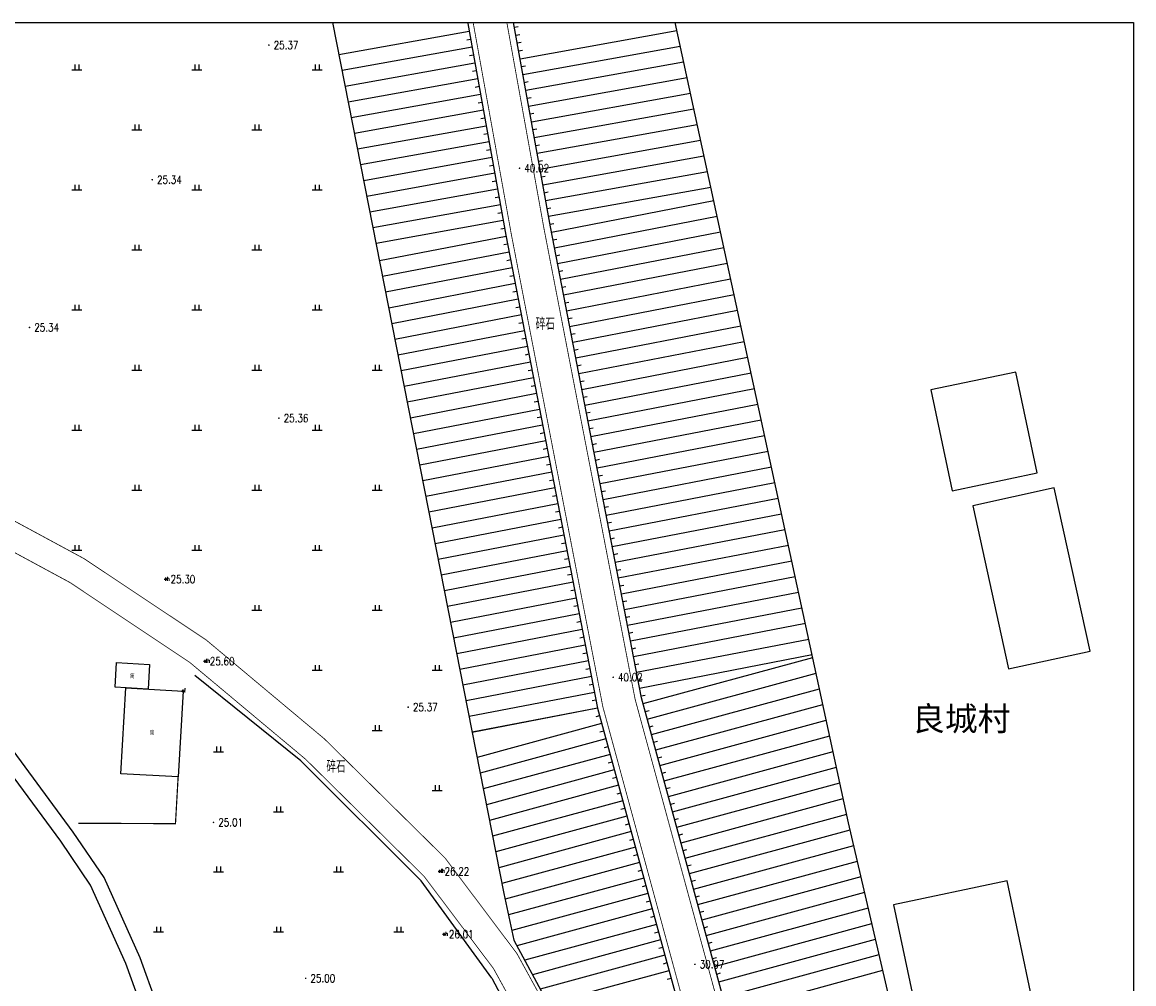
# Model space of a CAD drawing. Extents: x 475446 to 490894, y 3788879 to 3821323.
# Tile 8 of 75: x 475626 to 475765, y 3817761 to 3817881. Entities that reach past the tile are written whole.
import ezdxf
from ezdxf.enums import TextEntityAlignment as Align

# ---------------------------------------------------------------- set-up
doc = ezdxf.new("R2010")
doc.units = 0
doc.header["$LTSCALE"] = 0.5
doc.header["$PDMODE"] = 34
doc.header["$PDSIZE"] = 0.2
doc.linetypes.add('X3', pattern=[5, 4, -1])
doc.layers.get('0').update_dxf_attribs({"linetype": 'CONTINUOUS'})
for name, color, linetype in [('DLSS', 4, 'CONTINUOUS'), ('DMTZ', 3, 'CONTINUOUS'), ('GCD', 1, 'CONTINUOUS'), ('JMD', 6, 'CONTINUOUS'), ('SXSS', 5, 'CONTINUOUS'), ('ZBTZ', 3, 'CONTINUOUS'), ('zdh', 7, 'CONTINUOUS')]:
    doc.layers.add(name, color=color, linetype=linetype)
doc.styles.add('HZ', font='rs.shx', dxfattribs={"width": 0.8, "bigfont": 'hztxt.shx'})
doc.styles.add('细等线体', font='txt', dxfattribs={"width": 0.8})
doc.styles.add('黑体', font='simhei_0.ttf')
doc.linetypes.add('10421', pattern='A,2,[150,AAA.SHX,S=0.5,R=0,X=0,Y=0.5],1e-11', length=2)
doc.linetypes.add('1161', pattern='A,0,[149,AAA.SHX,S=0.15,R=0,X=0,Y=0],-1.6', length=1.6)
doc.linetypes.add('443', pattern='A,5,[169,AAA.SHX,S=0.83,R=0,X=0,Y=0],5', length=10)

# ---------------------------------------------------------------- blocks, each defined once
blk = doc.blocks.new('GC200')
at = {"linetype": 'Continuous', "const_width": 0.2, "flags": 128}
blk.add_lwpolyline([(-0.1, 0, 1), (0.1, 0, 1)], format="xyb", close=True, dxfattribs=at)
blk = doc.blocks.new('gc119')
for p, q in [((-1.25, 0), (1.25, 0)), ((-0.5, 1.3), (-0.5, 0)), ((0.5, 1.3), (0.5, 0))]:
    blk.add_line(p, q)

msp = doc.modelspace()

# ---------------------------------------------------------------- linework, layer by layer
at = {"linetype": 'Continuous'}
msp.add_lwpolyline([(475446.79, 3817880.56), (475765.2, 3817880.56), (475765.2, 3817559.99), (475446.79, 3817559.99)], close=True, dxfattribs=at)
at = {"layer": 'DLSS', "linetype": 'X3', "const_width": 0.1, "elevation": 26.1, "flags": 128}
for points in [[(475725.6, 3817697.95), (475713.99, 3817739.87), (475698.94, 3817795.11), (475687.5, 3817854.16), (475682.74, 3817880.56)], [(475527.59, 3817846.31), (475530.42, 3817845.14), (475534.39, 3817842.43), (475545.51, 3817834.2), (475554.31, 3817828.52), (475559.36, 3817826.1), (475562.7, 3817825.32), (475566.6, 3817824.89), (475605.02, 3817824.59), (475609.13, 3817824.28), (475615.45, 3817822.67), (475621.03, 3817820.7), (475634.17, 3817813.6), (475649.41, 3817803.45), (475664.16, 3817791.11), (475679.23, 3817776.23), (475688.21, 3817764.29), (475701.06, 3817740.87), (475716.02, 3817711.92), (475725.6, 3817697.95)]]:
    msp.add_lwpolyline(points, dxfattribs=at)
at = {"layer": 'DLSS', "linetype": 'Continuous', "const_width": 0.1, "elevation": 26.1, "flags": 128}
for points in [[(475765.2, 3817659.4), (475759.66, 3817661.03), (475755.81, 3817663.4), (475750.91, 3817669.18), (475745.14, 3817677.18), (475734.32, 3817692.73), (475729.59, 3817699.06), (475717.98, 3817740.96), (475702.97, 3817796.05), (475691.57, 3817854.92), (475686.95, 3817880.56)], [(475619.63, 3817817.53), (475632.39, 3817810.63), (475647.33, 3817800.67), (475661.83, 3817788.55), (475676.61, 3817773.94), (475685.29, 3817762.41), (475698, 3817739.25), (475713.04, 3817710.14), (475722.67, 3817696.11), (475727.47, 3817687.75), (475739.23, 3817655.46), (475747.76, 3817632.43), (475754.63, 3817616.96), (475765.2, 3817596.85)]]:
    msp.add_lwpolyline(points, dxfattribs=at)
at = {"layer": 'DMTZ', "linetype": 'Continuous'}
for p, q in [((475687.89, 3817879.99), (475688.38, 3817880.07)), ((475682.25, 3817879.45), (475665.98, 3817876.52)), ((475688.06, 3817879), (475688.56, 3817879.09)), ((475688.6, 3817876.05), (475708.17, 3817879.58)), ((475682.6, 3817877.48), (475666.36, 3817874.56)), ((475682.42, 3817878.47), (475681.93, 3817878.38)), ((475688.24, 3817878.02), (475688.73, 3817878.11)), ((475688.42, 3817877.03), (475688.91, 3817877.12)), ((475688.95, 3817874.08), (475708.6, 3817877.62)), ((475682.78, 3817876.5), (475682.29, 3817876.41)), ((475682.96, 3817875.51), (475666.75, 3817872.59)), ((475683.13, 3817874.53), (475682.64, 3817874.44)), ((475688.77, 3817875.06), (475689.27, 3817875.15)), ((475689.31, 3817872.11), (475709.02, 3817875.67)), ((475683.31, 3817873.55), (475667.14, 3817870.63)), ((475689.13, 3817873.1), (475689.62, 3817873.19)), ((475689.66, 3817870.14), (475709.45, 3817873.71)), ((475683.67, 3817871.58), (475667.52, 3817868.67)), ((475683.49, 3817872.56), (475683, 3817872.47)), ((475690.02, 3817868.18), (475709.87, 3817871.76)), ((475683.84, 3817870.59), (475683.35, 3817870.5)), ((475689.48, 3817871.13), (475689.97, 3817871.22)), ((475684.02, 3817869.61), (475667.91, 3817866.7)), ((475689.84, 3817869.16), (475690.33, 3817869.25)), ((475690.37, 3817866.21), (475710.29, 3817869.8)), ((475684.38, 3817867.64), (475668.3, 3817864.74)), ((475684.2, 3817868.63), (475683.71, 3817868.54)), ((475690.72, 3817864.24), (475710.72, 3817867.84)), ((475684.55, 3817866.66), (475684.06, 3817866.57)), ((475690.19, 3817867.19), (475690.68, 3817867.28)), ((475684.73, 3817865.67), (475668.68, 3817862.78)), ((475684.91, 3817864.69), (475684.42, 3817864.6)), ((475690.55, 3817865.22), (475691.04, 3817865.31)), ((475691.08, 3817862.27), (475711.14, 3817865.89)), ((475685.09, 3817863.7), (475669.07, 3817860.82)), ((475690.9, 3817863.26), (475691.39, 3817863.34)), ((475691.43, 3817860.3), (475711.57, 3817863.93)), ((475685.26, 3817862.72), (475684.77, 3817862.63)), ((475691.79, 3817858.33), (475711.99, 3817861.98)), ((475685.44, 3817861.74), (475669.45, 3817858.85)), ((475685.62, 3817860.75), (475685.13, 3817860.66)), ((475691.26, 3817861.29), (475691.75, 3817861.38)), ((475685.8, 3817859.77), (475669.84, 3817856.89)), ((475691.61, 3817859.32), (475692.1, 3817859.41)), ((475692.14, 3817856.37), (475712.42, 3817860.02)), ((475686.15, 3817857.8), (475670.23, 3817854.93)), ((475685.97, 3817858.78), (475685.48, 3817858.69)), ((475692.51, 3817854.4), (475712.78, 3817858.33)), ((475686.33, 3817856.82), (475685.84, 3817856.73)), ((475691.97, 3817857.35), (475692.46, 3817857.44)), ((475692.89, 3817852.44), (475713.21, 3817856.37)), ((475686.5, 3817855.83), (475670.61, 3817852.97)), ((475692.32, 3817855.38), (475692.81, 3817855.47)), ((475686.86, 3817853.86), (475671.04, 3817850.8)), ((475686.68, 3817854.85), (475686.19, 3817854.76)), ((475692.7, 3817853.42), (475693.19, 3817853.51)), ((475693.27, 3817850.47), (475713.63, 3817854.42)), ((475687.05, 3817852.88), (475686.56, 3817852.79)), ((475693.65, 3817848.51), (475714.05, 3817852.46)), ((475687.24, 3817851.9), (475671.42, 3817848.84)), ((475687.43, 3817850.92), (475686.94, 3817850.82)), ((475693.08, 3817851.45), (475693.57, 3817851.55)), ((475687.62, 3817849.94), (475671.81, 3817846.88)), ((475693.46, 3817849.49), (475693.95, 3817849.59)), ((475694.03, 3817846.55), (475714.48, 3817850.5)), ((475688, 3817847.97), (475672.2, 3817844.91)), ((475687.81, 3817848.95), (475687.32, 3817848.86)), ((475694.41, 3817844.58), (475714.9, 3817848.55)), ((475688.19, 3817846.99), (475687.7, 3817846.9)), ((475693.84, 3817847.53), (475694.33, 3817847.62)), ((475694.79, 3817842.62), (475715.33, 3817846.59)), ((475688.38, 3817846.01), (475672.58, 3817842.95)), ((475694.22, 3817845.56), (475694.71, 3817845.66)), ((475688.76, 3817844.05), (475672.97, 3817840.99)), ((475688.57, 3817845.03), (475688.08, 3817844.93)), ((475695.17, 3817840.65), (475715.75, 3817844.64)), ((475688.95, 3817843.06), (475688.46, 3817842.97)), ((475694.6, 3817843.6), (475695.09, 3817843.7)), ((475695.55, 3817838.69), (475716.17, 3817842.68)), ((475689.14, 3817842.08), (475673.35, 3817839.03)), ((475689.33, 3817841.1), (475688.84, 3817841.01)), ((475694.98, 3817841.64), (475695.47, 3817841.73)), ((475689.52, 3817840.12), (475673.74, 3817837.06)), ((475695.36, 3817839.67), (475695.85, 3817839.77)), ((475695.93, 3817836.73), (475716.6, 3817840.73)), ((475689.71, 3817839.14), (475689.22, 3817839.04)), ((475696.31, 3817834.76), (475717.02, 3817838.77)), ((475689.9, 3817838.16), (475674.13, 3817835.1)), ((475690.09, 3817837.17), (475689.6, 3817837.08)), ((475695.74, 3817837.71), (475696.23, 3817837.8)), ((475690.28, 3817836.19), (475674.51, 3817833.14)), ((475696.12, 3817835.75), (475696.61, 3817835.84)), ((475696.69, 3817832.8), (475717.45, 3817836.82)), ((475690.66, 3817834.23), (475674.9, 3817831.18)), ((475690.47, 3817835.21), (475689.98, 3817835.11)), ((475697.07, 3817830.84), (475717.87, 3817834.86)), ((475690.85, 3817833.25), (475690.36, 3817833.15)), ((475696.5, 3817833.78), (475696.99, 3817833.88)), ((475697.45, 3817828.87), (475718.29, 3817832.91)), ((475691.04, 3817832.26), (475675.29, 3817829.21)), ((475691.23, 3817831.28), (475690.74, 3817831.19)), ((475696.88, 3817831.82), (475697.37, 3817831.91)), ((475691.42, 3817830.3), (475675.67, 3817827.25)), ((475697.26, 3817829.86), (475697.75, 3817829.95)), ((475697.83, 3817826.91), (475718.72, 3817830.95)), ((475691.61, 3817829.32), (475691.12, 3817829.22)), ((475698.21, 3817824.95), (475719.14, 3817829)), ((475691.8, 3817828.34), (475676.06, 3817825.29)), ((475691.99, 3817827.36), (475691.5, 3817827.26)), ((475697.64, 3817827.89), (475698.13, 3817827.99)), ((475692.18, 3817826.37), (475676.44, 3817823.33)), ((475698.02, 3817825.93), (475698.51, 3817826.02)), ((475698.59, 3817822.98), (475719.57, 3817827.04)), ((475692.56, 3817824.41), (475676.83, 3817821.36)), ((475692.37, 3817825.39), (475691.88, 3817825.3)), ((475698.97, 3817821.02), (475719.99, 3817825.09)), ((475692.75, 3817823.43), (475692.26, 3817823.33)), ((475698.4, 3817823.96), (475698.89, 3817824.06)), ((475699.35, 3817819.06), (475720.41, 3817823.13)), ((475692.94, 3817822.45), (475677.22, 3817819.4)), ((475698.78, 3817822), (475699.27, 3817822.1)), ((475693.32, 3817820.48), (475677.6, 3817817.44)), ((475693.13, 3817821.47), (475692.64, 3817821.37)), ((475699.73, 3817817.09), (475720.84, 3817821.18)), ((475693.51, 3817819.5), (475693.02, 3817819.41)), ((475699.16, 3817820.04), (475699.65, 3817820.13)), ((475700.11, 3817815.13), (475721.26, 3817819.22)), ((475693.7, 3817818.52), (475677.99, 3817815.48)), ((475693.89, 3817817.54), (475693.4, 3817817.44)), ((475699.54, 3817818.07), (475700.03, 3817818.17)), ((475694.08, 3817816.56), (475678.37, 3817813.51)), ((475699.92, 3817816.11), (475700.41, 3817816.21)), ((475700.49, 3817813.17), (475721.68, 3817817.27)), ((475694.27, 3817815.57), (475693.78, 3817815.48)), ((475700.87, 3817811.2), (475722.11, 3817815.31)), ((475694.47, 3817814.59), (475678.76, 3817811.55)), ((475694.66, 3817813.61), (475694.16, 3817813.52)), ((475700.3, 3817814.15), (475700.79, 3817814.24)), ((475701.25, 3817809.24), (475722.53, 3817813.36)), ((475694.85, 3817812.63), (475679.15, 3817809.59)), ((475700.68, 3817812.18), (475701.17, 3817812.28)), ((475695.23, 3817810.67), (475679.53, 3817807.63)), ((475695.04, 3817811.65), (475694.54, 3817811.55)), ((475701.63, 3817807.27), (475722.96, 3817811.4)), ((475695.42, 3817809.68), (475694.92, 3817809.59)), ((475701.06, 3817810.22), (475701.55, 3817810.32)), ((475702.01, 3817805.31), (475723.38, 3817809.45)), ((475695.61, 3817808.7), (475679.92, 3817805.66)), ((475695.8, 3817807.72), (475695.3, 3817807.63)), ((475701.44, 3817808.26), (475701.93, 3817808.35)), ((475695.99, 3817806.74), (475680.3, 3817803.7)), ((475701.82, 3817806.29), (475702.31, 3817806.39)), ((475702.39, 3817803.35), (475723.8, 3817807.49)), ((475696.18, 3817805.76), (475695.68, 3817805.66)), ((475702.77, 3817801.38), (475724.23, 3817805.54)), ((475696.37, 3817804.77), (475680.69, 3817801.74)), ((475696.56, 3817803.79), (475696.06, 3817803.7)), ((475702.2, 3817804.33), (475702.69, 3817804.42)), ((475703.15, 3817799.42), (475724.65, 3817803.58)), ((475696.75, 3817802.81), (475681.08, 3817799.78)), ((475702.58, 3817802.37), (475703.07, 3817802.46)), ((475697.13, 3817800.85), (475681.46, 3817797.82)), ((475696.94, 3817801.83), (475696.45, 3817801.73)), ((475703.53, 3817797.46), (475725.08, 3817801.63)), ((475703.97, 3817795.51), (475725.15, 3817801.28)), ((475697.32, 3817799.87), (475696.83, 3817799.77)), ((475702.96, 3817800.4), (475703.45, 3817800.5)), ((475697.51, 3817798.88), (475681.85, 3817795.85)), ((475703.34, 3817798.44), (475703.83, 3817798.53)), ((475704.49, 3817793.58), (475725.58, 3817799.32)), ((475697.89, 3817796.92), (475682.23, 3817793.89)), ((475697.7, 3817797.9), (475697.21, 3817797.81)), ((475703.72, 3817796.48), (475704.21, 3817796.57)), ((475705.02, 3817791.65), (475726, 3817797.36)), ((475698.08, 3817795.94), (475697.59, 3817795.84)), ((475705.54, 3817789.72), (475726.42, 3817795.41)), ((475698.27, 3817794.96), (475682.62, 3817791.93)), ((475698.27, 3817794.95), (475682.62, 3817791.92)), ((475698.53, 3817793.99), (475698.05, 3817793.86)), ((475704.23, 3817794.54), (475704.71, 3817794.67)), ((475698.79, 3817793.03), (475683.24, 3817788.79)), ((475704.76, 3817792.61), (475705.24, 3817792.74)), ((475706.07, 3817787.79), (475726.85, 3817793.45)), ((475699.32, 3817791.1), (475683.63, 3817786.82)), ((475699.05, 3817792.06), (475698.57, 3817791.93)), ((475706.6, 3817785.86), (475727.27, 3817791.49)), ((475699.58, 3817790.13), (475699.1, 3817790)), ((475705.28, 3817790.68), (475705.76, 3817790.81)), ((475699.84, 3817789.17), (475684.01, 3817784.86)), ((475705.81, 3817788.75), (475706.29, 3817788.88)), ((475707.12, 3817783.93), (475727.7, 3817789.53)), ((475700.37, 3817787.24), (475684.4, 3817782.89)), ((475700.11, 3817788.2), (475699.62, 3817788.07)), ((475706.33, 3817786.82), (475706.82, 3817786.95)), ((475707.65, 3817782), (475728.12, 3817787.58)), ((475700.63, 3817786.27), (475700.15, 3817786.14)), ((475708.17, 3817780.07), (475728.55, 3817785.62)), ((475700.89, 3817785.31), (475684.79, 3817780.92)), ((475701.16, 3817784.34), (475700.68, 3817784.21)), ((475706.86, 3817784.89), (475707.34, 3817785.02)), ((475701.42, 3817783.38), (475685.17, 3817778.95)), ((475707.38, 3817782.96), (475707.87, 3817783.09)), ((475708.7, 3817778.14), (475728.97, 3817783.66)), ((475701.95, 3817781.45), (475685.56, 3817776.99)), ((475701.68, 3817782.41), (475701.2, 3817782.28)), ((475709.22, 3817776.21), (475729.4, 3817781.71)), ((475702.21, 3817780.48), (475701.73, 3817780.35)), ((475707.91, 3817781.03), (475708.39, 3817781.17)), ((475702.47, 3817779.52), (475685.95, 3817775.02)), ((475702.73, 3817778.55), (475702.25, 3817778.42)), ((475708.44, 3817779.1), (475708.92, 3817779.24)), ((475709.75, 3817774.28), (475729.83, 3817779.75)), ((475703, 3817777.59), (475686.33, 3817773.05)), ((475708.96, 3817777.17), (475709.44, 3817777.31)), ((475710.28, 3817772.35), (475730.29, 3817777.8)), ((475703.26, 3817776.63), (475702.78, 3817776.49)), ((475710.8, 3817770.42), (475730.74, 3817775.85)), ((475703.52, 3817775.66), (475686.73, 3817771.09)), ((475703.79, 3817774.7), (475703.3, 3817774.56)), ((475709.49, 3817775.24), (475709.97, 3817775.38)), ((475704.05, 3817773.73), (475687.16, 3817769.13)), ((475710.01, 3817773.32), (475710.5, 3817773.45)), ((475711.33, 3817768.49), (475731.19, 3817773.9)), ((475704.57, 3817771.8), (475687.58, 3817767.17)), ((475704.31, 3817772.77), (475703.83, 3817772.63)), ((475711.85, 3817766.56), (475731.65, 3817771.95)), ((475704.84, 3817770.84), (475704.36, 3817770.7)), ((475710.54, 3817771.39), (475711.02, 3817771.52)), ((475705.1, 3817769.87), (475688.21, 3817765.27)), ((475705.36, 3817768.91), (475704.88, 3817768.78)), ((475711.06, 3817769.46), (475711.55, 3817769.59)), ((475712.38, 3817764.63), (475732.1, 3817770)), ((475705.63, 3817767.94), (475689.18, 3817763.46)), ((475711.59, 3817767.53), (475712.07, 3817767.66)), ((475712.9, 3817762.7), (475732.55, 3817768.06)), ((475705.89, 3817766.98), (475705.41, 3817766.85)), ((475713.43, 3817760.77), (475733.01, 3817766.11)), ((475706.15, 3817766.01), (475690.16, 3817761.65)), ((475706.41, 3817765.05), (475705.93, 3817764.92)), ((475712.12, 3817765.6), (475712.6, 3817765.73)), ((475706.68, 3817764.08), (475691.13, 3817759.85)), ((475712.64, 3817763.67), (475713.12, 3817763.8)), ((475713.96, 3817758.84), (475733.46, 3817764.16)), ((475707.2, 3817762.15), (475692.1, 3817758.04)), ((475706.94, 3817763.12), (475706.46, 3817762.99)), ((475713.17, 3817761.74), (475713.65, 3817761.87)), ((475714.48, 3817756.91), (475733.92, 3817762.21)), ((475707.47, 3817761.19), (475706.98, 3817761.06))]:
    msp.add_line(p, q, dxfattribs=at)
for points in [[(475682.07, 3817880.43), (475686.83, 3817854.03), (475698.27, 3817794.95), (475713.33, 3817739.68), (475724.41, 3817700.56)], [(475753.39, 3817667.53), (475751.56, 3817669.68), (475745.8, 3817677.65), (475734.98, 3817693.21), (475730.34, 3817699.42), (475718.77, 3817741.18), (475703.77, 3817796.23), (475692.38, 3817855.07), (475687.78, 3817880.56)], [(475685.08, 3817761.21), (475712.75, 3817708.9), (475722.32, 3817693.3), (475724.06, 3817688.08), (475723.84, 3817685.85), (475721.94, 3817683.74), (475721.62, 3817681.83), (475721.78, 3817680.1), (475727.13, 3817660.61), (475727.99, 3817660.1), (475731.37, 3817660.06), (475732.93, 3817659.25), (475733.95, 3817657.8), (475744.39, 3817626.47), (475759.35, 3817598.61)]]:
    msp.add_lwpolyline(points, dxfattribs=at)
at = {"layer": 'DMTZ', "linetype": '10421', "flags": 128}
for points in [[(475671.52, 3817643.53), (475671.23, 3817643.97), (475670.71, 3817648.85), (475669.65, 3817662.05), (475669, 3817665.49), (475667.34, 3817667.26), (475661.65, 3817667.69), (475659.64, 3817668.22), (475657.74, 3817671.08), (475655.19, 3817683.87), (475653.77, 3817695.08), (475653.59, 3817708.47), (475655.19, 3817726.49), (475654.36, 3817732.82), (475652.53, 3817739.1), (475649.64, 3817744.98), (475645.21, 3817752.46), (475641.16, 3817763.77), (475636.64, 3817773.78), (475632.79, 3817779.44), (475619.24, 3817797.81), (475613.72, 3817806.16), (475608.07, 3817820.4), (475605.47, 3817820.35)], [(475685.08, 3817761.21), (475676.26, 3817773.37), (475661.22, 3817788.37), (475647.96, 3817799.04)]]:
    msp.add_lwpolyline(points, dxfattribs=at)
at = {"layer": 'JMD', "linetype": 'Continuous', "flags": 128}
for points in [[(475742.56, 3817822.09), (475753.19, 3817824.33), (475750.54, 3817836.92), (475739.91, 3817834.68)], [(475749.61, 3817799.84), (475759.79, 3817802.07), (475755.32, 3817822.44), (475745.14, 3817820.2)], [(475739.9, 3817748.42), (475754.06, 3817751.41), (475749.42, 3817773.37), (475735.26, 3817770.38)]]:
    msp.add_lwpolyline(points, close=True, dxfattribs=at)
at = {"layer": 'JMD', "linetype": 'Continuous', "elevation": 25.65, "flags": 128}
for points in [[(475642.13, 3817797.33), (475638.01, 3817797.56), (475638.18, 3817800.63), (475642.3, 3817800.39)], [(475646.51, 3817797.08), (475645.89, 3817786.35), (475638.74, 3817786.76), (475639.36, 3817797.49)]]:
    msp.add_lwpolyline(points, close=True, dxfattribs=at)
at = {"layer": 'JMD', "linetype": '443', "const_width": 0.15, "elevation": 25.65, "flags": 128}
msp.add_lwpolyline([(475633.44, 3817780.57), (475645.56, 3817780.52), (475645.89, 3817786.35)], dxfattribs=at)
at = {"layer": 'SXSS', "linetype": 'Continuous', "flags": 128}
msp.add_lwpolyline([(475643.47, 3817751.64), (475639.38, 3817763.05), (475634.96, 3817772.84), (475631.23, 3817778.33), (475617.66, 3817796.71)], dxfattribs=at)
at = {"layer": 'ZBTZ', "linetype": '1161', "flags": 128}
for points in [[(475665.18, 3817880.56), (475686.58, 3817771.81), (475687.84, 3817765.96), (475699.71, 3817743.9), (475716.2, 3817712.51), (475724.41, 3817700.56)], [(475755.06, 3817668.39), (475746.03, 3817710.14), (475729.63, 3817780.62), (475707.96, 3817880.56)]]:
    msp.add_lwpolyline(points, dxfattribs=at)
at = {"layer": 'zdh', "linetype": 'Continuous'}
for p in [(475644.35, 3817811.05, 25.3), (475649.25, 3817800.8, 25.6), (475646.51, 3817797.08, 25.65), (475678.57, 3817774.56, 26.22), (475679.11, 3817766.7, 26.01)]:
    msp.add_point(p, dxfattribs=at)

# ---------------------------------------------------------------- block references
at = {"layer": 'GCD', "linetype": 'Continuous'}
ref = msp.add_blockref('GC200', (475657.23, 3817877.75, 25.37), dxfattribs=dict(at, xscale=0.5, yscale=0.5, zscale=0.5))
ref.add_attrib('height', '25.37', dxfattribs={"linetype": 'Continuous', "height": 1, "style": 'HZ', "width": 0.8}).set_placement((475657.83, 3817877.75, 25.37), align=Align.MIDDLE_LEFT)
ref = msp.add_blockref('GC200', (475688.54, 3817862.37, 40.02), dxfattribs=dict(at, xscale=0.5, yscale=0.5, zscale=0.5))
ref.add_attrib('height', '40.02', dxfattribs={"linetype": 'Continuous', "height": 1, "style": 'HZ', "width": 0.8}).set_placement((475689.14, 3817862.37, 40.02), align=Align.MIDDLE_LEFT)
ref = msp.add_blockref('GC200', (475642.66, 3817860.94, 25.34), dxfattribs=dict(at, xscale=0.5, yscale=0.5, zscale=0.5))
ref.add_attrib('height', '25.34', dxfattribs={"linetype": 'Continuous', "height": 1, "style": 'HZ', "width": 0.8}).set_placement((475643.26, 3817860.94, 25.34), align=Align.MIDDLE_LEFT)
ref = msp.add_blockref('GC200', (475627.33, 3817842.49, 25.34), dxfattribs=dict(at, xscale=0.5, yscale=0.5, zscale=0.5))
ref.add_attrib('height', '25.34', dxfattribs={"linetype": 'Continuous', "height": 1, "style": 'HZ', "width": 0.8}).set_placement((475627.93, 3817842.49, 25.34), align=Align.MIDDLE_LEFT)
ref = msp.add_blockref('GC200', (475658.48, 3817831.16, 25.36), dxfattribs=dict(at, xscale=0.5, yscale=0.5, zscale=0.5))
ref.add_attrib('height', '25.36', dxfattribs={"linetype": 'Continuous', "height": 1, "style": 'HZ', "width": 0.8}).set_placement((475659.08, 3817831.16, 25.36), align=Align.MIDDLE_LEFT)
ref = msp.add_blockref('GC200', (475644.35, 3817811.05, 25.3), dxfattribs=dict(at, xscale=0.5, yscale=0.5, zscale=0.5))
ref.add_attrib('height', '25.30', dxfattribs={"linetype": 'Continuous', "height": 1, "style": 'HZ', "width": 0.8}).set_placement((475644.95, 3817811.05, 25.3), align=Align.MIDDLE_LEFT)
ref = msp.add_blockref('GC200', (475649.25, 3817800.8, 25.6), dxfattribs=dict(at, xscale=0.5, yscale=0.5, zscale=0.5))
ref.add_attrib('height', '25.60', dxfattribs={"linetype": 'Continuous', "height": 1, "style": 'HZ', "width": 0.8}).set_placement((475649.85, 3817800.8, 25.6), align=Align.MIDDLE_LEFT)
ref = msp.add_blockref('GC200', (475700.23, 3817798.8, 40.02), dxfattribs=dict(at, xscale=0.5, yscale=0.5, zscale=0.5))
ref.add_attrib('height', '40.02', dxfattribs={"linetype": 'Continuous', "height": 1, "style": 'HZ', "width": 0.8}).set_placement((475700.83, 3817798.8, 40.02), align=Align.MIDDLE_LEFT)
ref = msp.add_blockref('GC200', (475674.62, 3817795.07, 25.37), dxfattribs=dict(at, xscale=0.5, yscale=0.5, zscale=0.5))
ref.add_attrib('height', '25.37', dxfattribs={"linetype": 'Continuous', "height": 1, "style": 'HZ', "width": 0.8}).set_placement((475675.22, 3817795.07, 25.37), align=Align.MIDDLE_LEFT)
ref = msp.add_blockref('GC200', (475650.31, 3817780.68, 25.01), dxfattribs=dict(at, xscale=0.5, yscale=0.5, zscale=0.5))
ref.add_attrib('height', '25.01', dxfattribs={"linetype": 'Continuous', "height": 1, "style": 'HZ', "width": 0.8}).set_placement((475650.91, 3817780.68, 25.01), align=Align.MIDDLE_LEFT)
ref = msp.add_blockref('GC200', (475678.57, 3817774.56, 26.22), dxfattribs=dict(at, xscale=0.5, yscale=0.5, zscale=0.5))
ref.add_attrib('height', '26.22', dxfattribs={"linetype": 'Continuous', "height": 1, "style": 'HZ', "width": 0.8}).set_placement((475679.17, 3817774.56, 26.22), align=Align.MIDDLE_LEFT)
ref = msp.add_blockref('GC200', (475679.11, 3817766.7, 26.01), dxfattribs=dict(at, xscale=0.5, yscale=0.5, zscale=0.5))
ref.add_attrib('height', '26.01', dxfattribs={"linetype": 'Continuous', "height": 1, "style": 'HZ', "width": 0.8}).set_placement((475679.71, 3817766.7, 26.01), align=Align.MIDDLE_LEFT)
ref = msp.add_blockref('GC200', (475710.44, 3817762.95, 30.97), dxfattribs=dict(at, xscale=0.5, yscale=0.5, zscale=0.5))
ref.add_attrib('height', '30.97', dxfattribs={"linetype": 'Continuous', "height": 1, "style": 'HZ', "width": 0.8}).set_placement((475711.04, 3817762.95, 30.97), align=Align.MIDDLE_LEFT)
ref = msp.add_blockref('GC200', (475661.82, 3817761.2, 25), dxfattribs=dict(at, xscale=0.5, yscale=0.5, zscale=0.5))
ref.add_attrib('height', '25.00', dxfattribs={"linetype": 'Continuous', "height": 1, "style": 'HZ', "width": 0.8}).set_placement((475662.42, 3817761.2, 25), align=Align.MIDDLE_LEFT)
at = {"layer": 'ZBTZ', "linetype": 'Continuous', "xscale": 0.5, "yscale": 0.5}
for p in [(475633.24, 3817874.67), (475648.24, 3817874.67), (475663.24, 3817874.67), (475640.74, 3817867.17), (475655.74, 3817867.17), (475633.24, 3817859.67), (475648.24, 3817859.67), (475663.24, 3817859.67), (475640.74, 3817852.17), (475655.74, 3817852.17), (475633.24, 3817844.67), (475648.24, 3817844.67), (475663.24, 3817844.67), (475640.74, 3817837.17), (475655.74, 3817837.17), (475670.74, 3817837.17), (475633.24, 3817829.67), (475648.24, 3817829.67), (475663.24, 3817829.67), (475640.74, 3817822.17), (475655.74, 3817822.17), (475670.74, 3817822.17), (475633.24, 3817814.67), (475648.24, 3817814.67), (475663.24, 3817814.67), (475655.74, 3817807.17), (475670.74, 3817807.17), (475663.24, 3817799.67), (475678.24, 3817799.67), (475670.74, 3817792.17), (475650.94, 3817789.5), (475678.24, 3817784.67), (475658.44, 3817782), (475650.94, 3817774.5), (475665.94, 3817774.5), (475643.44, 3817767), (475658.44, 3817767), (475673.44, 3817767)]:
    msp.add_blockref('gc119', p, dxfattribs=at)

# ---------------------------------------------------------------- texts
at = {"layer": 'DLSS', "linetype": 'Continuous', "style": 'HZ', "width": 0.8}
for p in [(475691.75, 3817843.02), (475665.61, 3817787.73)]:
    msp.add_text('碎石', height=1.5, dxfattribs=at).set_placement(p, align=Align.MIDDLE)
at = {"layer": 'JMD', "linetype": 'Continuous', "style": '细等线体', "width": 0.8}
for p in [(475640.16, 3817798.98, 25.65), (475642.63, 3817791.92, 25.65)]:
    msp.add_text('简', height=0.5, dxfattribs=at).set_placement(p, align=Align.MIDDLE)
at = {"layer": 'JMD', "linetype": 'Continuous', "style": '黑体'}
msp.add_text('良城村', height=3, dxfattribs=at).set_placement((475743.7, 3817793.69), align=Align.MIDDLE)
at = {"layer": 'zdh', "linetype": 'Continuous', "style": 'HZ', "width": 0.8}
for s, p in [('h', (475644.48, 3817810.86, 25.3)), ('lh', (475649.37, 3817800.62, 25.6)), ('f', (475646.63, 3817796.89, 25.65)), ('lh', (475678.69, 3817774.37, 26.22)), ('h', (475679.24, 3817766.51, 26.01))]:
    msp.add_text(s, height=0.5, dxfattribs=at).set_placement(p)

doc.saveas('drawing.dxf')
